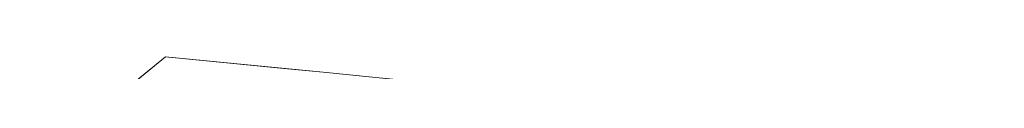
# Model space of a CAD drawing. Header units: metres. Extents: x 179483 to 180084, y 582739 to 582904.
# Tile 203 of 205: x 179816.40864 to 179817.03017, y 582836.62759 to 582836.63675. Entities that reach past the tile are written whole.
import ezdxf

# ---------------------------------------------------------------- set-up
doc = ezdxf.new("R2010")
doc.units = ezdxf.units.M
doc.layers.add('TA - VERSTOORD_GEBIED', color=30, linetype='CONTINUOUS', lineweight=18)
doc.layers.add('TA - VRIJGEGEVEN TOT 4M-MV', color=3, linetype='CONTINUOUS', lineweight=18)

msp = doc.modelspace()

# ---------------------------------------------------------------- linework, layer by layer
at = {"layer": 'TA - VERSTOORD_GEBIED', "linetype": 'ByBlock'}
for points in [[(179816.39626, 582836.59682), (179816.44601, 582836.59191), (179816.50069, 582836.63675), (179816.55044, 582836.63183), (179816.60021, 582836.62692), (179816.64997, 582836.622), (179816.69972, 582836.61708), (179816.74948, 582836.61217), (179816.79923, 582836.60725), (179816.84899, 582836.60233), (179816.89876, 582836.59742), (179816.94851, 582836.5925), (179816.99827, 582836.58758), (179817.05294, 582836.63243)], [(179816.39626, 582836.59682), (179816.42114, 582836.59436), (179816.44601, 582836.59191), (179816.50069, 582836.63675), (179816.55044, 582836.63183), (179816.60021, 582836.62692), (179816.62509, 582836.62446), (179816.64997, 582836.622), (179816.69972, 582836.61708), (179816.74948, 582836.61217), (179816.77436, 582836.60971), (179816.79923, 582836.60725), (179816.84899, 582836.60233), (179816.89876, 582836.59742), (179816.92363, 582836.59496), (179816.99827, 582836.58758), (179817.05294, 582836.63243)]]:
    msp.add_lwpolyline(points, dxfattribs=at)
at = {"layer": 'TA - VRIJGEGEVEN TOT 4M-MV'}
msp.add_lwpolyline([(179816.37138, 582836.59928), (179816.47335, 582836.61433), (179816.50069, 582836.63675), (179816.57532, 582836.62937), (179816.60021, 582836.62692), (179816.62509, 582836.62446), (179816.79923, 582836.60725), (179816.87387, 582836.59988), (179816.89876, 582836.59742), (179816.94851, 582836.5925), (179816.97339, 582836.59004), (179816.99827, 582836.58758), (179817.05294, 582836.63243)], dxfattribs=at)

doc.saveas('drawing.dxf')
